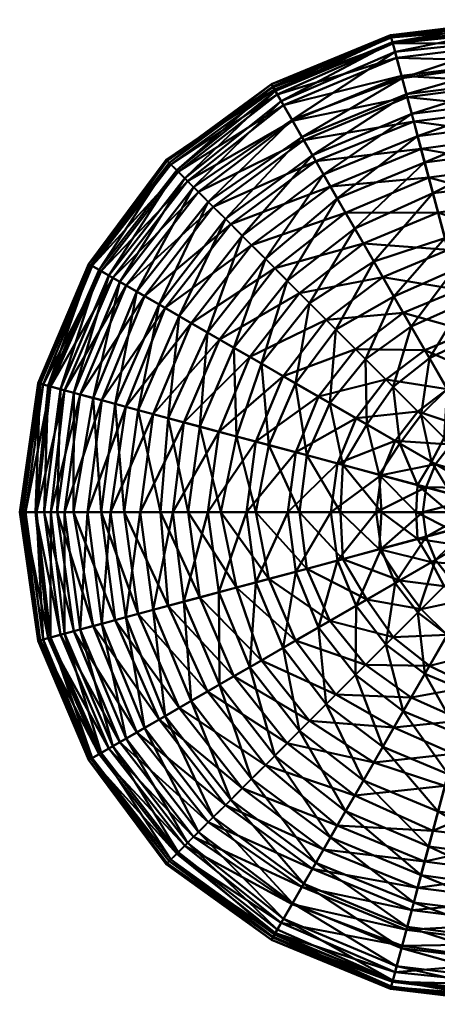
# Model space of a CAD drawing. Header units: millimetres. Extents: x -276 to 276, y -272 to 272.
# Tile 1 of 3: x -276 to -45, y -272 to 272. Entities that reach past the tile are written whole.
import ezdxf

# ---------------------------------------------------------------- set-up
doc = ezdxf.new("R2010")
doc.units = ezdxf.units.MM
doc.layers.add('A-GENM', color=13, linetype='Continuous', lineweight=30)
doc.layers.add('E-LITE-EQPM', color=33, linetype='Continuous', lineweight=30)

# ---------------------------------------------------------------- blocks, each defined once
blk = doc.blocks.new('6340_PLUSMINUS SOLO_Rotation transformation - 2700K-224070-_3D_')
at = {"layer": 'E-LITE-EQPM', "lineweight": 40}
mesh = blk.add_polyface(dxfattribs=at)
corners = [(-95.62, 165.61, 708.86), (-103.99, 180.12, 685.55), (-49.6, 185.12, 710), (-53.83, 200.89, 685.55), (-112.11, 194.17, 664.27), (-57.89, 216.06, 663.13), (-118.83, 205.82, 639.98), (-61.53, 229.61, 640.09), (-124.93, 216.39, 616.23), (-64.69, 241.44, 616.38), (-130, 225.17, 591.56), (-67.34, 251.33, 591.88), (-133.44, 231.12, 564.58), (-69.49, 259.33, 566.88), (-135.03, 233.88, 535.4), (-69.46, 259.21, 533.17), (-134.52, 233, 429.98), (-69.65, 259.92, 430.02), (-70.45, 262.94, 455.66), (-131.27, 227.36, 403.74), (-68.22, 254.61, 404.63), (-125.27, 216.98, 375.7), (-64.31, 240.02, 374.11), (-119.78, 207.47, 351.19), (-61.93, 231.14, 351), (-114.03, 197.5, 328.73), (-59.02, 220.28, 328.73), (-107.79, 186.71, 307.92), (-55.73, 207.98, 307.76), (-100.19, 173.54, 287.76), (-51.84, 193.47, 287.71), (0, 191.52, 709.65), (0, 171.56, 727.57), (0, 208.36, 686.47), (0, 223.37, 662.47), (0, 237.46, 639.6), (0, 249.56, 615.7), (0, 259.42, 590.66), (0, 266.42, 563.93), (0, 268.37, 533.19), (-70.38, 262.65, 507.5), (0, 271.3, 506.77), (-70.68, 263.78, 481.46), (0, 272.43, 480.75), (0, 271.55, 455), (0, 268.52, 429.5), (0, 261.68, 403.02), (0, 248.88, 374.41), (0, 239.05, 350.83), (0, 227.63, 328.46), (0, 214.95, 307.54), (0, 200.3, 287.71), (-47.27, 176.42, 268.61), (0, 181.9, 268.27)]
mesh.append_faces([[corners[k] for k in face] for face in [(0, 1, 2), (1, 3, 2), (1, 4, 3), (4, 5, 3), (6, 7, 5), (8, 9, 7), (10, 11, 9), (12, 13, 11), (14, 15, 13), (16, 17, 18), (19, 20, 17), (21, 22, 20), (23, 24, 22), (25, 26, 24), (27, 28, 26), (27, 29, 28), (29, 30, 28), (2, 31, 32), (2, 3, 31), (3, 33, 31), (3, 5, 33), (5, 34, 33), (5, 7, 34), (7, 35, 34), (7, 9, 35), (9, 36, 35), (9, 11, 36), (11, 37, 36), (11, 13, 37), (13, 38, 37), (13, 15, 38), (15, 39, 38), (15, 40, 39), (40, 41, 39), (40, 42, 41), (42, 43, 41), (42, 18, 43), (18, 44, 43), (18, 17, 44), (17, 45, 44), (17, 20, 45), (20, 46, 45), (20, 22, 46), (22, 47, 46), (22, 24, 47), (24, 48, 47), (24, 26, 48), (26, 49, 48), (26, 28, 49), (28, 50, 49), (28, 30, 50), (30, 51, 50), (30, 52, 51), (52, 53, 51)]])
mesh = blk.add_polyface(dxfattribs=at)
corners = [(-165.48, 95.54, 708.45), (-134.86, 134.86, 707.44), (-121.06, 121.06, 726.43), (-181.14, 104.58, 688.41), (-147.73, 147.73, 687.82), (-172, 99.31, 286.84), (-140.04, 140.04, 286.54), (-152.84, 152.84, 308.24), (-157.5, 90.93, 268.25), (-127.91, 127.91, 267.79), (-142.18, 82.09, 251.45), (-115.51, 115.51, 251.11), (-106.29, 106.29, 744.45), (-75.08, 130.04, 743.83), (-85.78, 148.57, 727.55), (-95.62, 165.61, 708.86), (-103.99, 180.12, 685.55), (-159.22, 159.22, 666.33), (-112.11, 194.17, 664.27), (-168.89, 168.89, 642.25), (-118.83, 205.82, 639.98), (-177.08, 177.08, 617.2), (-124.93, 216.39, 616.23), (-183.14, 183.14, 590), (-130, 225.17, 591.56), (-188.32, 188.32, 563.8), (-133.44, 231.12, 564.58), (-192.34, 192.34, 537.94), (-135.03, 233.88, 535.4), (-194.94, 194.94, 511.99), (-135.78, 235.17, 507.07), (-193.23, 193.23, 456.71), (-135.97, 235.51, 455.39), (-136.64, 236.66, 481.67), (-189.14, 189.14, 428.55), (-134.52, 233, 429.98), (-184.68, 184.68, 402.6), (-131.27, 227.36, 403.74), (-179.84, 179.84, 378.6), (-125.27, 216.98, 375.7), (-171.7, 171.7, 353.47), (-119.78, 207.47, 351.19), (-162.2, 162.2, 329.58), (-114.03, 197.5, 328.73), (-107.79, 186.71, 307.92), (-100.19, 173.54, 287.76), (-90.57, 156.88, 267.92), (-80.05, 138.66, 249.76), (-100.99, 100.99, 235.43), (-57.89, 216.06, 663.13), (-61.53, 229.61, 640.09), (-64.69, 241.44, 616.38), (-67.34, 251.33, 591.88), (-69.49, 259.33, 566.88), (-69.46, 259.21, 533.17), (-70.38, 262.65, 507.5), (-70.68, 263.78, 481.46), (-70.45, 262.94, 455.66), (-69.65, 259.92, 430.02), (-68.22, 254.61, 404.63), (-64.31, 240.02, 374.11), (-61.93, 231.14, 351), (-59.02, 220.28, 328.73)]
mesh.append_faces([[corners[k] for k in face] for face in [(0, 1, 2), (3, 4, 1), (5, 6, 7), (8, 9, 6), (10, 11, 9), (12, 2, 13), (2, 14, 13), (2, 1, 14), (1, 15, 14), (1, 4, 15), (4, 16, 15), (4, 17, 16), (17, 18, 16), (17, 19, 18), (19, 20, 18), (19, 21, 20), (21, 22, 20), (23, 24, 22), (25, 26, 24), (27, 28, 26), (29, 30, 28), (31, 32, 33), (34, 35, 32), (36, 37, 35), (38, 39, 37), (40, 41, 39), (40, 42, 41), (42, 43, 41), (42, 7, 43), (7, 44, 43), (7, 6, 44), (6, 45, 44), (6, 9, 45), (9, 46, 45), (9, 11, 46), (11, 47, 46), (11, 48, 47), (18, 20, 49), (20, 22, 50), (22, 24, 51), (24, 26, 52), (26, 28, 53), (28, 30, 54), (30, 55, 54), (30, 33, 55), (33, 56, 55), (33, 32, 56), (32, 57, 56), (32, 35, 57), (35, 37, 58), (37, 39, 59), (39, 41, 60), (41, 43, 61), (43, 44, 62)]])
mesh = blk.add_polyface(dxfattribs=at)
corners = [(-251.2, 67.31, 591.67), (-224.58, 129.66, 590.5), (-217.19, 125.39, 617.82), (-259.1, 69.43, 566.54), (-230.98, 133.36, 564.36), (-263.07, 70.49, 538.38), (-236.04, 136.28, 538.65), (-265.83, 71.23, 511.42), (-237.78, 137.28, 510.66), (-265.33, 71.09, 483.21), (-237.72, 137.25, 483), (-264.81, 70.96, 457.6), (-236.73, 136.68, 456.8), (-260.27, 69.74, 430.35), (-232.03, 133.97, 428.96), (-253.44, 67.91, 403.6), (-226.8, 130.94, 403.19), (-246.04, 65.93, 378.9), (-220.58, 127.35, 378.89), (-165.48, 95.54, 708.45), (-181.14, 104.58, 688.41), (-134.86, 134.86, 707.44), (-195.57, 112.91, 667.73), (-147.73, 147.73, 687.82), (-159.22, 159.22, 666.33), (-206.98, 119.5, 642.56), (-168.89, 168.89, 642.25), (-177.08, 177.08, 617.2), (-183.14, 183.14, 590), (-188.32, 188.32, 563.8), (-192.34, 192.34, 537.94), (-194.94, 194.94, 511.99), (-194.4, 194.4, 483.47), (-193.23, 193.23, 456.71), (-189.14, 189.14, 428.55), (-184.68, 184.68, 402.6), (-179.84, 179.84, 378.6), (-211.3, 122, 354.29), (-171.7, 171.7, 353.47), (-198.78, 114.77, 329.67), (-162.2, 162.2, 329.58), (-187.71, 108.38, 308.59), (-152.84, 152.84, 308.24), (-172, 99.31, 286.84), (-157.5, 90.93, 268.25), (-140.04, 140.04, 286.54), (-124.93, 216.39, 616.23), (-130, 225.17, 591.56), (-133.44, 231.12, 564.58), (-135.03, 233.88, 535.4), (-135.78, 235.17, 507.07), (-136.64, 236.66, 481.67), (-135.97, 235.51, 455.39), (-134.52, 233, 429.98), (-131.27, 227.36, 403.74), (-125.27, 216.98, 375.7)]
mesh.append_faces([[corners[k] for k in face] for face in [(0, 1, 2), (3, 4, 1), (5, 6, 4), (7, 8, 6), (9, 10, 8), (11, 12, 10), (13, 14, 12), (15, 16, 14), (17, 18, 16), (19, 20, 21), (20, 22, 23), (22, 24, 23), (22, 25, 24), (25, 26, 24), (25, 2, 26), (2, 27, 26), (2, 1, 27), (1, 28, 27), (1, 4, 28), (4, 29, 28), (4, 6, 29), (6, 30, 29), (6, 8, 30), (8, 31, 30), (8, 10, 31), (10, 32, 31), (10, 12, 32), (12, 33, 32), (12, 14, 33), (14, 34, 33), (14, 16, 34), (16, 35, 34), (16, 18, 35), (18, 36, 35), (18, 37, 36), (37, 38, 36), (37, 39, 38), (39, 40, 38), (39, 41, 40), (41, 42, 40), (41, 43, 42), (43, 44, 45), (27, 28, 46), (28, 29, 47), (29, 30, 48), (30, 31, 49), (31, 32, 50), (32, 51, 50), (32, 33, 51), (33, 34, 52), (34, 35, 53), (35, 36, 54), (36, 38, 55)]])
mesh = blk.add_polyface(dxfattribs=at)
corners = [(-110.6, 63.85, 759.48), (-90.19, 90.19, 758.76), (-73.26, 73.26, 770.99), (-51.73, 89.61, 770.24), (-39.26, 68.01, 779.93), (-63.66, 110.27, 757.79), (-106.29, 106.29, 744.45), (-75.08, 130.04, 743.83), (-100.99, 100.99, 235.43), (-68.86, 119.27, 233.57), (-80.05, 138.66, 249.76), (-84.59, 84.59, 221.16), (-59.31, 102.73, 220.85), (-69.27, 69.27, 209.69), (-49.17, 85.16, 209.79), (-20.32, 75.82, 779.7), (-26.76, 99.87, 769.79), (-32.96, 123, 757.85), (-38.86, 145.04, 743.83), (-85.78, 148.57, 727.55), (-44.43, 165.81, 727.86), (-95.62, 165.61, 708.86), (-49.6, 185.12, 710), (-100.19, 173.54, 287.76), (-90.57, 156.88, 267.92), (-51.84, 193.47, 287.71), (-47.27, 176.42, 268.61), (-40.62, 151.59, 248.45), (-35.85, 133.79, 233.86), (-30.91, 115.36, 221.1), (-25.87, 96.55, 210.23), (-39.29, 68.06, 200.87), (-20.91, 78.05, 201.36), (0, 78.52, 779.85), (0, 103.34, 769.49), (0, 127.25, 757.45), (0, 150.12, 743.71), (0, 171.56, 727.57), (0, 181.9, 268.27), (0, 156.39, 248.22), (0, 137.47, 233.48), (0, 117.87, 220.61), (0, 98.5, 209.84), (0, 78.1, 200.76), (-14.97, 55.87, 193.64)]
mesh.append_faces([[corners[k] for k in face] for face in [(0, 1, 2), (2, 3, 4), (2, 1, 3), (1, 5, 3), (1, 6, 5), (6, 7, 5), (8, 9, 10), (8, 11, 9), (11, 12, 9), (11, 13, 12), (13, 14, 12), (4, 3, 15), (3, 16, 15), (3, 5, 16), (5, 17, 16), (5, 7, 17), (7, 18, 17), (7, 19, 18), (19, 20, 18), (19, 21, 20), (21, 22, 20), (23, 24, 25), (24, 26, 25), (24, 10, 26), (10, 27, 26), (10, 9, 27), (9, 28, 27), (9, 12, 28), (12, 29, 28), (12, 14, 29), (14, 30, 29), (14, 31, 30), (31, 32, 30), (15, 16, 33), (16, 34, 33), (16, 17, 34), (17, 35, 34), (17, 18, 35), (18, 36, 35), (18, 20, 36), (20, 37, 36), (20, 22, 37), (26, 27, 38), (27, 39, 38), (27, 28, 39), (28, 40, 39), (28, 29, 40), (29, 41, 40), (29, 30, 41), (30, 42, 41), (30, 32, 42), (32, 43, 42), (32, 44, 43)]])
mesh = blk.add_polyface(dxfattribs=at)
corners = [(-209.39, 0, 688.97), (-202.18, 54.17, 688.78), (-185.15, 49.61, 710.1), (-225.88, 0, 667.84), (-217.39, 58.25, 666.08), (-238.62, 0, 641.83), (-230.65, 61.8, 642.14), (-251.2, 0, 618.54), (-242.57, 65, 618.41), (-258.9, 0, 589.84), (-251.2, 67.31, 591.67), (-266.78, 0, 564.44), (-259.1, 69.43, 566.54), (-272.79, 0, 538.96), (-263.07, 70.49, 538.38), (-276.1, 0, 512.48), (-265.83, 71.23, 511.42), (-274.88, 0, 483.42), (-265.33, 71.09, 483.21), (-274.09, 0, 457.54), (-264.81, 70.96, 457.6), (-267.28, 0, 428.36), (-260.27, 69.74, 430.35), (-262.58, 0, 403.78), (-253.44, 67.91, 403.6), (-255.3, 0, 379.34), (-246.04, 65.93, 378.9), (-246.31, 0, 355.91), (-235.42, 63.08, 354.1), (-230.94, 0, 330.57), (-223.26, 59.82, 330.69), (-218.25, 0, 309.45), (-210.52, 56.41, 309.28), (-198.14, 0, 286.59), (-193.9, 51.95, 287.94), (-181.14, 104.58, 688.41), (-195.57, 112.91, 667.73), (-206.98, 119.5, 642.56), (-217.19, 125.39, 617.82), (-224.58, 129.66, 590.5), (-230.98, 133.36, 564.36), (-236.04, 136.28, 538.65), (-237.78, 137.28, 510.66), (-237.72, 137.25, 483), (-236.73, 136.68, 456.8), (-232.03, 133.97, 428.96), (-226.8, 130.94, 403.19), (-220.58, 127.35, 378.89), (-211.3, 122, 354.29), (-198.78, 114.77, 329.67), (-187.71, 108.38, 308.59)]
mesh.append_faces([[corners[k] for k in face] for face in [(0, 1, 2), (0, 3, 1), (3, 4, 1), (3, 5, 4), (5, 6, 4), (5, 7, 6), (7, 8, 6), (7, 9, 8), (9, 10, 8), (9, 11, 10), (11, 12, 10), (11, 13, 12), (13, 14, 12), (13, 15, 14), (15, 16, 14), (15, 17, 16), (17, 18, 16), (17, 19, 18), (19, 20, 18), (19, 21, 20), (21, 22, 20), (21, 23, 22), (23, 24, 22), (23, 25, 24), (25, 26, 24), (25, 27, 26), (27, 28, 26), (27, 29, 28), (29, 30, 28), (29, 31, 30), (31, 32, 30), (31, 33, 32), (33, 34, 32), (1, 4, 35), (4, 6, 36), (6, 37, 36), (6, 8, 37), (8, 38, 37), (8, 10, 38), (10, 12, 39), (12, 14, 40), (14, 16, 41), (16, 18, 42), (18, 20, 43), (20, 22, 44), (22, 24, 45), (24, 26, 46), (26, 28, 47), (28, 48, 47), (28, 30, 48), (30, 49, 48), (30, 32, 49), (32, 50, 49)]])
mesh = blk.add_polyface(dxfattribs=at)
corners = [(-103.74, 0, 771.81), (-100.05, 26.81, 770.89), (-75.92, 20.34, 780.46), (-127.6, 0, 759), (-123.22, 33.02, 758.88), (-150.46, 0, 744.97), (-145.35, 38.95, 745.05), (-171.9, 0, 728.65), (-165.82, 44.43, 727.9), (-191.3, 0, 709.03), (-185.15, 49.61, 710.1), (-209.39, 0, 688.97), (-198.14, 0, 286.59), (-182.74, 0, 268.66), (-193.9, 51.95, 287.94), (-176.33, 47.25, 268.57), (-164.74, 0, 251.68), (-156.07, 41.82, 250.37), (-145.36, 0, 236.35), (-138.1, 37, 235.48), (-121.08, 0, 221.62), (-117.03, 31.36, 221.65), (-98.42, 0, 209.82), (-97.11, 26.02, 210.38), (-89.83, 51.86, 771.72), (-110.6, 63.85, 759.48), (-130.21, 75.18, 744.59), (-148.63, 85.81, 727.75), (-165.48, 95.54, 708.45), (-202.18, 54.17, 688.78), (-181.14, 104.58, 688.41), (-217.39, 58.25, 666.08), (-195.57, 112.91, 667.73), (-210.52, 56.41, 309.28), (-187.71, 108.38, 308.59), (-172, 99.31, 286.84), (-157.5, 90.93, 268.25), (-142.18, 82.09, 251.45), (-123.27, 71.17, 235.25), (-104.37, 60.26, 221.44), (-83.85, 48.41, 209.39), (-90.19, 90.19, 758.76), (-106.29, 106.29, 744.45), (-121.06, 121.06, 726.43), (-127.91, 127.91, 267.79), (-115.51, 115.51, 251.11), (-100.99, 100.99, 235.43), (-84.59, 84.59, 221.16)]
mesh.append_faces([[corners[k] for k in face] for face in [(0, 1, 2), (0, 3, 1), (3, 4, 1), (3, 5, 4), (5, 6, 4), (5, 7, 6), (7, 8, 6), (7, 9, 8), (9, 10, 8), (9, 11, 10), (12, 13, 14), (13, 15, 14), (13, 16, 15), (16, 17, 15), (16, 18, 17), (18, 19, 17), (18, 20, 19), (20, 21, 19), (20, 22, 21), (22, 23, 21), (1, 4, 24), (4, 25, 24), (4, 6, 25), (6, 26, 25), (6, 8, 26), (8, 27, 26), (8, 10, 27), (10, 28, 27), (10, 29, 28), (29, 30, 28), (31, 32, 30), (33, 14, 34), (14, 35, 34), (14, 15, 35), (15, 36, 35), (15, 17, 36), (17, 37, 36), (17, 19, 37), (19, 38, 37), (19, 21, 38), (21, 39, 38), (21, 23, 39), (23, 40, 39), (25, 26, 41), (26, 42, 41), (26, 27, 42), (27, 43, 42), (27, 28, 43), (36, 37, 44), (37, 38, 45), (38, 46, 45), (38, 39, 46), (39, 47, 46)]])
mesh = blk.add_polyface(dxfattribs=at)
corners = [(-26.56, 0, 791.7), (-52.83, 0, 787.27), (-25.65, 6.87, 791.72), (-51.04, 13.68, 787.43), (-78.64, 0, 780.79), (-75.92, 20.34, 780.46), (-103.74, 0, 771.81), (-98.42, 0, 209.82), (-75.7, 0, 200.23), (-97.11, 26.02, 210.38), (-76.94, 20.62, 201.1), (-56.58, 0, 193.42), (-55.73, 14.93, 193.62), (-38.04, 0, 188.45), (-37.18, 9.96, 188.51), (-21.09, 0, 185.29), (-20.33, 5.45, 185.29), (-23, 13.28, 791.64), (-45.75, 26.41, 787.27), (-68.1, 39.32, 780.77), (-100.05, 26.81, 770.89), (-89.83, 51.86, 771.72), (-83.85, 48.41, 209.39), (-65.56, 37.85, 200.23), (-48.03, 27.73, 193.22), (-32.09, 18.53, 188.32), (-18.77, 18.77, 791.47), (-37.32, 37.32, 786.63), (-55.53, 55.53, 779.97), (-73.26, 73.26, 770.99), (-110.6, 63.85, 759.48), (-104.37, 60.26, 221.44), (-84.59, 84.59, 221.16), (-69.27, 69.27, 209.69), (-53.77, 53.77, 200.3), (-41.03, 41.03, 193.68), (-29.03, 29.03, 188.85), (-17.5, 10.1, 185.21), (-26.42, 45.77, 787.5), (-13.28, 23, 791.68), (-39.26, 68.01, 779.93), (-49.17, 85.16, 209.79), (-39.29, 68.06, 200.87), (-27.86, 48.26, 193.27), (-13.69, 51.07, 787.82), (-20.91, 78.05, 201.36)]
mesh.append_faces([[corners[k] for k in face] for face in [(0, 1, 2), (1, 3, 2), (1, 4, 3), (4, 5, 3), (4, 6, 5), (7, 8, 9), (8, 10, 9), (8, 11, 10), (11, 12, 10), (11, 13, 12), (13, 14, 12), (13, 15, 14), (15, 16, 14), (2, 3, 17), (3, 18, 17), (3, 5, 18), (5, 19, 18), (5, 20, 19), (20, 21, 19), (9, 10, 22), (10, 23, 22), (10, 12, 23), (12, 24, 23), (12, 14, 24), (14, 25, 24), (14, 16, 25), (17, 18, 26), (18, 27, 26), (18, 19, 27), (19, 28, 27), (19, 21, 28), (21, 29, 28), (21, 30, 29), (31, 22, 32), (22, 33, 32), (22, 23, 33), (23, 34, 33), (23, 24, 34), (24, 35, 34), (24, 25, 35), (25, 36, 35), (25, 37, 36), (27, 38, 39), (27, 28, 38), (28, 40, 38), (28, 29, 40), (33, 34, 41), (34, 42, 41), (34, 35, 42), (35, 43, 42), (35, 36, 43), (38, 40, 44), (42, 43, 45)]])
mesh = blk.add_polyface(dxfattribs=at)
corners = [(-195.57, -112.91, 667.73), (-217.39, -58.25, 666.08), (-202.18, -54.17, 688.78), (-206.98, -119.5, 642.56), (-230.65, -61.8, 642.14), (-217.19, -125.39, 617.82), (-242.57, -65, 618.41), (-224.58, -129.66, 590.5), (-251.2, -67.31, 591.67), (-230.98, -133.36, 564.36), (-259.1, -69.43, 566.54), (-236.04, -136.28, 538.65), (-263.07, -70.49, 538.38), (-237.78, -137.28, 510.66), (-265.83, -71.23, 511.42), (-237.72, -137.25, 483), (-265.33, -71.09, 483.21), (-236.73, -136.68, 456.8), (-264.81, -70.96, 457.6), (-232.03, -133.97, 428.96), (-260.27, -69.74, 430.35), (-226.8, -130.94, 403.19), (-253.44, -67.91, 403.6), (-220.58, -127.35, 378.89), (-246.04, -65.93, 378.9), (-211.3, -122, 354.29), (-235.42, -63.08, 354.1), (-198.78, -114.77, 329.67), (-223.26, -59.82, 330.69), (-187.71, -108.38, 308.59), (-210.52, -56.41, 309.28), (-209.39, 0, 688.97), (-191.3, 0, 709.03), (-225.88, 0, 667.84), (-238.62, 0, 641.83), (-251.2, 0, 618.54), (-258.9, 0, 589.84), (-266.78, 0, 564.44), (-272.79, 0, 538.96), (-276.1, 0, 512.48), (-274.88, 0, 483.42), (-274.09, 0, 457.54), (-267.28, 0, 428.36), (-262.58, 0, 403.78), (-255.3, 0, 379.34), (-246.31, 0, 355.91), (-230.94, 0, 330.57), (-218.25, 0, 309.45), (-193.9, -51.95, 287.94), (-198.14, 0, 286.59)]
mesh.append_faces([[corners[k] for k in face] for face in [(0, 1, 2), (0, 3, 1), (3, 4, 1), (3, 5, 4), (5, 6, 4), (7, 8, 6), (9, 10, 8), (11, 12, 10), (13, 14, 12), (15, 16, 14), (17, 18, 16), (19, 20, 18), (21, 22, 20), (23, 24, 22), (23, 25, 24), (25, 26, 24), (25, 27, 26), (27, 28, 26), (27, 29, 28), (29, 30, 28), (2, 31, 32), (2, 1, 31), (1, 33, 31), (1, 4, 33), (4, 34, 33), (4, 6, 34), (6, 35, 34), (6, 8, 35), (8, 36, 35), (8, 10, 36), (10, 37, 36), (10, 12, 37), (12, 38, 37), (12, 14, 38), (14, 39, 38), (14, 16, 39), (16, 40, 39), (16, 18, 40), (18, 41, 40), (18, 20, 41), (20, 42, 41), (20, 22, 42), (22, 43, 42), (22, 24, 43), (24, 44, 43), (24, 26, 44), (26, 45, 44), (26, 28, 45), (28, 46, 45), (28, 30, 46), (30, 47, 46), (30, 48, 47), (48, 49, 47)]])
mesh = blk.add_polyface(dxfattribs=at)
corners = [(-90.19, -90.19, 758.76), (-110.6, -63.85, 759.48), (-89.83, -51.86, 771.72), (-106.29, -106.29, 744.45), (-130.21, -75.18, 744.59), (-121.06, -121.06, 726.43), (-148.63, -85.81, 727.75), (-134.86, -134.86, 707.44), (-165.48, -95.54, 708.45), (-115.51, -115.51, 251.11), (-142.18, -82.09, 251.45), (-157.5, -90.93, 268.25), (-100.99, -100.99, 235.43), (-123.27, -71.17, 235.25), (-84.59, -84.59, 221.16), (-104.37, -60.26, 221.44), (-100.05, -26.81, 770.89), (-123.22, -33.02, 758.88), (-145.35, -38.95, 745.05), (-165.82, -44.43, 727.9), (-185.15, -49.61, 710.1), (-181.14, -104.58, 688.41), (-202.18, -54.17, 688.78), (-195.57, -112.91, 667.73), (-187.71, -108.38, 308.59), (-172, -99.31, 286.84), (-210.52, -56.41, 309.28), (-193.9, -51.95, 287.94), (-176.33, -47.25, 268.57), (-156.07, -41.82, 250.37), (-138.1, -37, 235.48), (-117.03, -31.36, 221.65), (-83.85, -48.41, 209.39), (-97.11, -26.02, 210.38), (-103.74, 0, 771.81), (-78.64, 0, 780.79), (-127.6, 0, 759), (-150.46, 0, 744.97), (-171.9, 0, 728.65), (-191.3, 0, 709.03), (-198.14, 0, 286.59), (-182.74, 0, 268.66), (-164.74, 0, 251.68), (-145.36, 0, 236.35), (-121.08, 0, 221.62), (-98.42, 0, 209.82)]
mesh.append_faces([[corners[k] for k in face] for face in [(0, 1, 2), (0, 3, 1), (3, 4, 1), (3, 5, 4), (5, 6, 4), (7, 8, 6), (9, 10, 11), (9, 12, 10), (12, 13, 10), (12, 14, 13), (14, 15, 13), (2, 1, 16), (1, 17, 16), (1, 4, 17), (4, 18, 17), (4, 6, 18), (6, 19, 18), (6, 8, 19), (8, 20, 19), (8, 21, 20), (21, 22, 20), (21, 23, 22), (24, 25, 26), (25, 27, 26), (25, 11, 27), (11, 28, 27), (11, 10, 28), (10, 29, 28), (10, 13, 29), (13, 30, 29), (13, 15, 30), (15, 31, 30), (15, 32, 31), (32, 33, 31), (16, 34, 35), (16, 17, 34), (17, 36, 34), (17, 18, 36), (18, 37, 36), (18, 19, 37), (19, 38, 37), (19, 20, 38), (20, 39, 38), (20, 22, 39), (27, 28, 40), (28, 41, 40), (28, 29, 41), (29, 42, 41), (29, 30, 42), (30, 43, 42), (30, 31, 43), (31, 44, 43), (31, 33, 44), (33, 45, 44)]])
mesh = blk.add_polyface(dxfattribs=at)
corners = [(-20.32, -75.82, 779.7), (-39.26, -68.01, 779.93), (-26.42, -45.77, 787.5), (-14.97, -55.87, 193.64), (-27.86, -48.26, 193.27), (-39.29, -68.06, 200.87), (-37.32, -37.32, 786.63), (-18.77, -18.77, 791.47), (-55.53, -55.53, 779.97), (-51.73, -89.61, 770.24), (-73.26, -73.26, 770.99), (-53.77, -53.77, 200.3), (-69.27, -69.27, 209.69), (-41.03, -41.03, 193.68), (-17.66, -30.59, 188.09), (-29.03, -29.03, 188.85), (-23, -13.28, 791.64), (-45.75, -26.41, 787.27), (-68.1, -39.32, 780.77), (-89.83, -51.86, 771.72), (-90.19, -90.19, 758.76), (-84.59, -84.59, 221.16), (-104.37, -60.26, 221.44), (-83.85, -48.41, 209.39), (-65.56, -37.85, 200.23), (-48.03, -27.73, 193.22), (-32.09, -18.53, 188.32), (-25.65, -6.87, 791.72), (-51.04, -13.68, 787.43), (-75.92, -20.34, 780.46), (-100.05, -26.81, 770.89), (-97.11, -26.02, 210.38), (-76.94, -20.62, 201.1), (-55.73, -14.93, 193.62), (-37.18, -9.96, 188.51), (-17.5, -10.1, 185.21), (-26.56, 0, 791.7), (-52.83, 0, 787.27), (-78.64, 0, 780.79), (-98.42, 0, 209.82), (-75.7, 0, 200.23), (-56.58, 0, 193.42), (-38.04, 0, 188.45), (-20.33, -5.45, 185.29), (-21.09, 0, 185.29)]
mesh.append_faces([[corners[k] for k in face] for face in [(0, 1, 2), (3, 4, 5), (2, 6, 7), (2, 1, 6), (1, 8, 6), (1, 9, 8), (9, 10, 8), (5, 11, 12), (5, 4, 11), (4, 13, 11), (4, 14, 13), (14, 15, 13), (7, 6, 16), (6, 17, 16), (6, 8, 17), (8, 18, 17), (8, 10, 18), (10, 19, 18), (10, 20, 19), (21, 12, 22), (12, 23, 22), (12, 11, 23), (11, 24, 23), (11, 13, 24), (13, 25, 24), (13, 15, 25), (15, 26, 25), (16, 17, 27), (17, 28, 27), (17, 18, 28), (18, 29, 28), (18, 19, 29), (19, 30, 29), (23, 24, 31), (24, 32, 31), (24, 25, 32), (25, 33, 32), (25, 26, 33), (26, 34, 33), (26, 35, 34), (27, 28, 36), (28, 37, 36), (28, 29, 37), (29, 38, 37), (29, 30, 38), (31, 32, 39), (32, 40, 39), (32, 33, 40), (33, 41, 40), (33, 34, 41), (34, 42, 41), (34, 43, 42), (43, 44, 42)]])
mesh = blk.add_polyface(dxfattribs=at)
corners = [(-124.93, -216.39, 616.23), (-177.08, -177.08, 617.2), (-168.89, -168.89, 642.25), (-130, -225.17, 591.56), (-183.14, -183.14, 590), (-133.44, -231.12, 564.58), (-188.32, -188.32, 563.8), (-135.03, -233.88, 535.4), (-192.34, -192.34, 537.94), (-135.78, -235.17, 507.07), (-194.94, -194.94, 511.99), (-136.64, -236.66, 481.67), (-194.4, -194.4, 483.47), (-135.97, -235.51, 455.39), (-193.23, -193.23, 456.71), (-134.52, -233, 429.98), (-189.14, -189.14, 428.55), (-131.27, -227.36, 403.74), (-184.68, -184.68, 402.6), (-125.27, -216.98, 375.7), (-179.84, -179.84, 378.6), (-119.78, -207.47, 351.19), (-171.7, -171.7, 353.47), (-147.73, -147.73, 687.82), (-181.14, -104.58, 688.41), (-165.48, -95.54, 708.45), (-159.22, -159.22, 666.33), (-195.57, -112.91, 667.73), (-206.98, -119.5, 642.56), (-217.19, -125.39, 617.82), (-224.58, -129.66, 590.5), (-230.98, -133.36, 564.36), (-236.04, -136.28, 538.65), (-237.78, -137.28, 510.66), (-237.72, -137.25, 483), (-236.73, -136.68, 456.8), (-232.03, -133.97, 428.96), (-226.8, -130.94, 403.19), (-220.58, -127.35, 378.89), (-211.3, -122, 354.29), (-162.2, -162.2, 329.58), (-198.78, -114.77, 329.67), (-152.84, -152.84, 308.24), (-187.71, -108.38, 308.59), (-140.04, -140.04, 286.54), (-172, -99.31, 286.84), (-242.57, -65, 618.41), (-251.2, -67.31, 591.67), (-259.1, -69.43, 566.54), (-263.07, -70.49, 538.38), (-265.83, -71.23, 511.42), (-265.33, -71.09, 483.21), (-264.81, -70.96, 457.6), (-260.27, -69.74, 430.35), (-253.44, -67.91, 403.6)]
mesh.append_faces([[corners[k] for k in face] for face in [(0, 1, 2), (3, 4, 1), (5, 6, 4), (7, 8, 6), (9, 10, 8), (11, 12, 10), (13, 14, 12), (15, 16, 14), (17, 18, 16), (19, 20, 18), (21, 22, 20), (23, 24, 25), (23, 26, 24), (26, 27, 24), (26, 2, 27), (2, 28, 27), (2, 1, 28), (1, 29, 28), (1, 4, 29), (4, 30, 29), (4, 6, 30), (6, 31, 30), (6, 8, 31), (8, 32, 31), (8, 10, 32), (10, 33, 32), (10, 12, 33), (12, 34, 33), (12, 14, 34), (14, 35, 34), (14, 16, 35), (16, 36, 35), (16, 18, 36), (18, 37, 36), (18, 20, 37), (20, 38, 37), (20, 22, 38), (22, 39, 38), (22, 40, 39), (40, 41, 39), (40, 42, 41), (42, 43, 41), (42, 44, 43), (44, 45, 43), (29, 30, 46), (30, 31, 47), (31, 32, 48), (32, 33, 49), (33, 34, 50), (34, 35, 51), (35, 36, 52), (36, 37, 53), (37, 38, 54)]])
mesh = blk.add_polyface(dxfattribs=at)
corners = [(0, -78.52, 779.85), (0, -103.34, 769.49), (-20.32, -75.82, 779.7), (-26.76, -99.87, 769.79), (0, -127.25, 757.45), (-32.96, -123, 757.85), (0, -150.12, 743.71), (-38.86, -145.04, 743.83), (0, -171.56, 727.57), (-44.43, -165.81, 727.86), (0, -191.52, 709.65), (-49.6, -185.12, 710), (0, -181.9, 268.27), (0, -156.39, 248.22), (-47.27, -176.42, 268.61), (-40.62, -151.59, 248.45), (0, -137.47, 233.48), (-35.85, -133.79, 233.86), (0, -117.87, 220.61), (-30.91, -115.36, 221.1), (0, -98.5, 209.84), (-25.87, -96.55, 210.23), (0, -78.1, 200.76), (-20.91, -78.05, 201.36), (-39.26, -68.01, 779.93), (-51.73, -89.61, 770.24), (-63.66, -110.27, 757.79), (-75.08, -130.04, 743.83), (-85.78, -148.57, 727.55), (-95.62, -165.61, 708.86), (-51.84, -193.47, 287.71), (-100.19, -173.54, 287.76), (-90.57, -156.88, 267.92), (-80.05, -138.66, 249.76), (-68.86, -119.27, 233.57), (-59.31, -102.73, 220.85), (-49.17, -85.16, 209.79), (-39.29, -68.06, 200.87), (-73.26, -73.26, 770.99), (-90.19, -90.19, 758.76), (-106.29, -106.29, 744.45), (-115.51, -115.51, 251.11), (-100.99, -100.99, 235.43), (-84.59, -84.59, 221.16), (-69.27, -69.27, 209.69)]
mesh.append_faces([[corners[k] for k in face] for face in [(0, 1, 2), (1, 3, 2), (1, 4, 3), (4, 5, 3), (4, 6, 5), (6, 7, 5), (6, 8, 7), (8, 9, 7), (8, 10, 9), (10, 11, 9), (12, 13, 14), (13, 15, 14), (13, 16, 15), (16, 17, 15), (16, 18, 17), (18, 19, 17), (18, 20, 19), (20, 21, 19), (20, 22, 21), (22, 23, 21), (2, 3, 24), (3, 25, 24), (3, 5, 25), (5, 26, 25), (5, 7, 26), (7, 27, 26), (7, 9, 27), (9, 28, 27), (9, 11, 28), (11, 29, 28), (30, 14, 31), (14, 32, 31), (14, 15, 32), (15, 33, 32), (15, 17, 33), (17, 34, 33), (17, 19, 34), (19, 35, 34), (19, 21, 35), (21, 36, 35), (21, 23, 36), (23, 37, 36), (25, 26, 38), (26, 39, 38), (26, 27, 39), (27, 40, 39), (27, 28, 40), (33, 34, 41), (34, 35, 42), (35, 43, 42), (35, 36, 43), (36, 44, 43), (36, 37, 44)]])
mesh = blk.add_polyface(dxfattribs=at)
corners = [(-61.53, -229.61, 640.09), (-118.83, -205.82, 639.98), (-112.11, -194.17, 664.27), (-64.69, -241.44, 616.38), (-124.93, -216.39, 616.23), (-67.34, -251.33, 591.88), (-130, -225.17, 591.56), (-69.49, -259.33, 566.88), (-133.44, -231.12, 564.58), (-69.46, -259.21, 533.17), (-135.03, -233.88, 535.4), (-70.38, -262.65, 507.5), (-135.78, -235.17, 507.07), (-70.68, -263.78, 481.46), (-136.64, -236.66, 481.67), (-70.45, -262.94, 455.66), (-135.97, -235.51, 455.39), (-69.65, -259.92, 430.02), (-134.52, -233, 429.98), (-68.22, -254.61, 404.63), (-131.27, -227.36, 403.74), (-64.31, -240.02, 374.11), (-125.27, -216.98, 375.7), (-61.93, -231.14, 351), (-119.78, -207.47, 351.19), (-59.02, -220.28, 328.73), (-114.03, -197.5, 328.73), (-55.73, -207.98, 307.76), (-107.79, -186.71, 307.92), (-85.78, -148.57, 727.55), (-121.06, -121.06, 726.43), (-106.29, -106.29, 744.45), (-95.62, -165.61, 708.86), (-134.86, -134.86, 707.44), (-103.99, -180.12, 685.55), (-147.73, -147.73, 687.82), (-159.22, -159.22, 666.33), (-168.89, -168.89, 642.25), (-177.08, -177.08, 617.2), (-183.14, -183.14, 590), (-188.32, -188.32, 563.8), (-192.34, -192.34, 537.94), (-194.94, -194.94, 511.99), (-194.4, -194.4, 483.47), (-193.23, -193.23, 456.71), (-189.14, -189.14, 428.55), (-184.68, -184.68, 402.6), (-179.84, -179.84, 378.6), (-171.7, -171.7, 353.47), (-162.2, -162.2, 329.58), (-152.84, -152.84, 308.24), (-100.19, -173.54, 287.76), (-140.04, -140.04, 286.54), (-90.57, -156.88, 267.92), (-127.91, -127.91, 267.79), (-80.05, -138.66, 249.76), (-115.51, -115.51, 251.11), (-68.86, -119.27, 233.57), (-100.99, -100.99, 235.43), (-148.63, -85.81, 727.75), (-165.48, -95.54, 708.45), (-172, -99.31, 286.84), (-157.5, -90.93, 268.25)]
mesh.append_faces([[corners[k] for k in face] for face in [(0, 1, 2), (3, 4, 1), (5, 6, 4), (7, 8, 6), (9, 10, 8), (11, 12, 10), (11, 13, 12), (13, 14, 12), (13, 15, 14), (15, 16, 14), (15, 17, 16), (17, 18, 16), (19, 20, 18), (21, 22, 20), (23, 24, 22), (25, 26, 24), (27, 28, 26), (29, 30, 31), (29, 32, 30), (32, 33, 30), (32, 34, 33), (34, 35, 33), (34, 2, 35), (2, 36, 35), (2, 1, 36), (1, 37, 36), (1, 4, 37), (4, 6, 38), (6, 8, 39), (8, 10, 40), (10, 12, 41), (12, 14, 42), (14, 16, 43), (16, 18, 44), (18, 20, 45), (20, 22, 46), (22, 24, 47), (24, 26, 48), (26, 49, 48), (26, 28, 49), (28, 50, 49), (28, 51, 50), (51, 52, 50), (51, 53, 52), (53, 54, 52), (53, 55, 54), (55, 56, 54), (57, 58, 56), (30, 33, 59), (33, 35, 60), (52, 54, 61), (54, 62, 61), (54, 56, 62)]])
mesh = blk.add_polyface(dxfattribs=at)
corners = [(0, -191.52, 709.65), (0, -208.36, 686.47), (-49.6, -185.12, 710), (-53.83, -200.89, 685.55), (0, -223.37, 662.47), (-57.89, -216.06, 663.13), (0, -237.46, 639.6), (-61.53, -229.61, 640.09), (0, -249.56, 615.7), (-64.69, -241.44, 616.38), (0, -259.42, 590.66), (-67.34, -251.33, 591.88), (0, -266.42, 563.93), (-69.49, -259.33, 566.88), (0, -268.37, 533.19), (-69.46, -259.21, 533.17), (0, -271.3, 506.77), (-70.38, -262.65, 507.5), (0, -272.43, 480.75), (-70.68, -263.78, 481.46), (0, -271.55, 455), (-70.45, -262.94, 455.66), (0, -268.52, 429.5), (-69.65, -259.92, 430.02), (0, -261.68, 403.02), (-68.22, -254.61, 404.63), (0, -248.88, 374.41), (-64.31, -240.02, 374.11), (0, -239.05, 350.83), (-61.93, -231.14, 351), (0, -227.63, 328.46), (-59.02, -220.28, 328.73), (0, -214.95, 307.54), (-55.73, -207.98, 307.76), (0, -200.3, 287.71), (-51.84, -193.47, 287.71), (0, -181.9, 268.27), (-47.27, -176.42, 268.61), (-95.62, -165.61, 708.86), (-103.99, -180.12, 685.55), (-112.11, -194.17, 664.27), (-118.83, -205.82, 639.98), (-124.93, -216.39, 616.23), (-130, -225.17, 591.56), (-133.44, -231.12, 564.58), (-135.03, -233.88, 535.4), (-134.52, -233, 429.98), (-131.27, -227.36, 403.74), (-125.27, -216.98, 375.7), (-119.78, -207.47, 351.19), (-114.03, -197.5, 328.73), (-107.79, -186.71, 307.92), (-100.19, -173.54, 287.76)]
mesh.append_faces([[corners[k] for k in face] for face in [(0, 1, 2), (1, 3, 2), (1, 4, 3), (4, 5, 3), (4, 6, 5), (6, 7, 5), (6, 8, 7), (8, 9, 7), (8, 10, 9), (10, 11, 9), (10, 12, 11), (12, 13, 11), (12, 14, 13), (14, 15, 13), (14, 16, 15), (16, 17, 15), (16, 18, 17), (18, 19, 17), (18, 20, 19), (20, 21, 19), (20, 22, 21), (22, 23, 21), (22, 24, 23), (24, 25, 23), (24, 26, 25), (26, 27, 25), (26, 28, 27), (28, 29, 27), (28, 30, 29), (30, 31, 29), (30, 32, 31), (32, 33, 31), (32, 34, 33), (34, 35, 33), (34, 36, 35), (36, 37, 35), (2, 3, 38), (3, 39, 38), (3, 5, 39), (5, 40, 39), (5, 7, 40), (7, 9, 41), (9, 11, 42), (11, 13, 43), (13, 15, 44), (15, 17, 45), (23, 25, 46), (25, 27, 47), (27, 29, 48), (29, 31, 49), (31, 33, 50), (33, 35, 51), (35, 52, 51)]])

msp = doc.modelspace()

# ---------------------------------------------------------------- block references
at = {"layer": 'A-GENM', "lineweight": 40}
msp.add_blockref('6340_PLUSMINUS SOLO_Rotation transformation - 2700K-224070-_3D_', (0, 0), dxfattribs=at)

doc.saveas('drawing.dxf')
